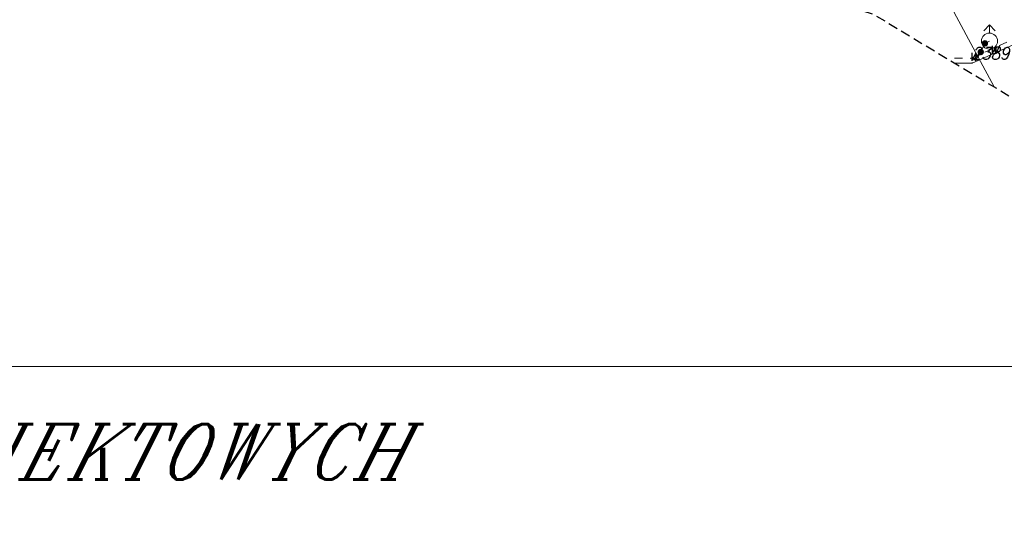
# Model space of a CAD drawing. Header units: metres. Extents: x 7435600 to 7436400, y 5537603 to 5538250.
# Tile 4 of 43: x 7435786 to 7435847, y 5537908 to 5537941. Entities that reach past the tile are written whole.
import ezdxf
from ezdxf.enums import TextEntityAlignment as Align

# ---------------------------------------------------------------- set-up
doc = ezdxf.new("R2010")
doc.units = ezdxf.units.M
doc.header["$MEASUREMENT"] = 0
for name, pattern in [('0.5_0.5', [1, 0.5, -0.5]), ('2', [0.9, 0.6, -0.3]), ('219-500', [0])]:
    doc.linetypes.add(name, pattern=pattern)
doc.layers.get('0').update_dxf_attribs({"color": 2, "linetype": 'CONTINUOUS', "lineweight": 5})
doc.layers.add('!ramka', color=2, linetype='CONTINUOUS', lineweight=0)
for name, color, linetype in [('203-Punkt załamania granicy działki nie stabilizowany', 7, 'CONTINUOUS'), ('203-Punkt załamania granicy działki nie stabilizowany-Atr104', 7, 'CONTINUOUS'), ('218-Granica użytku po granicy działki', 7, 'CONTINUOUS'), ('219-Linia granicy', 7, 'CONTINUOUS'), ('996-Tekst dodatkowy mały', 7, 'CONTINUOUS'), ('hydrant (punkt)', 7, 'CONTINUOUS'), ('ogrodzenie trwałe (linia)', 7, 'CONTINUOUS'), ('przewód wodociągowy (linia)', 7, 'CONTINUOUS'), ('Zakres', 7, 'CONTINUOUS'), ('zasuwa - siec wodociągowa (punkt)', 7, 'CONTINUOUS'), ('zasuwa - siec wodociągowa (punkt)-Atr17', 7, 'CONTINUOUS')]:
    doc.layers.add(name, color=color, linetype=linetype)
doc.styles.get("Standard").update_dxf_attribs({"font": 'italic_1250.shx', "width": 0.75})
doc.linetypes.add('902-500', pattern='A,3.75,0,[1,ksztalty.shx,S=0.5,R=0,X=0,Y=0],3.75', length=7.5)

# ---------------------------------------------------------------- blocks, each defined once
blk = doc.blocks.new('203')
at = {"linetype": 'Continuous', "lineweight": 0}
h = blk.add_hatch(color=0, dxfattribs=at)
edge = h.paths.add_edge_path()
edge.add_arc((0, 0), 0.045, 0, 360)
blk = doc.blocks.new('US25')
at = {"linetype": 'Continuous', "lineweight": 0}
h = blk.add_hatch(color=0, dxfattribs=at)
edge = h.paths.add_edge_path()
edge.add_arc((0, 0), 0.2, 0, 360)
blk = doc.blocks.new('US02')
at = {"color": 0, "linetype": 'Continuous', "lineweight": 13}
for p, q in [((0, 1), (-0.353, 0.647)), ((0, 0.5), (0, 1)), ((0, 1), (0.354, 0.647))]:
    blk.add_line(p, q, dxfattribs=at)
blk.add_circle((0, 0), 0.5, dxfattribs=at)

msp = doc.modelspace()

# ---------------------------------------------------------------- linework, layer by layer
at = {"layer": '!ramka', "color": 251, "linetype": 'Continuous', "lineweight": 13}
msp.add_3dface([(7435692.445, 5538052.761), (7436192.445, 5538052.761), (7436192.445, 5537747.761), (7435692.445, 5537747.761)], dxfattribs=at)
at = {"layer": '218-Granica użytku po granicy działki', "color": 3, "linetype": '0.5_0.5', "lineweight": 13}
for p, q in [((7435845.328, 5537938.164), (7435856.258, 5537943.054)), ((7435844.362, 5537938.19), (7435844.362, 5537938.19)), ((7435844.362, 5537938.19), (7435844.362, 5537938.19)), ((7435844.362, 5537938.19), (7435845.45, 5537938.19)), ((7435845.328, 5537938.164), (7435845.328, 5537938.164)), ((7435845.328, 5537938.164), (7435845.328, 5537938.164)), ((7435845.45, 5537938.19), (7435845.45, 5537938.19)), ((7435845.45, 5537938.19), (7435845.45, 5537938.19))]:
    msp.add_line(p, q, dxfattribs=at)
at = {"layer": '219-Linia granicy', "color": 3, "linetype": '219-500', "lineweight": 13, "flags": 128}
for points in [[(7435845.45, 5537937.89), (7435856.38, 5537942.78)], [(7435844.362, 5537937.89), (7435845.45, 5537937.89)]]:
    msp.add_lwpolyline(points, dxfattribs=at)
at = {"layer": '996-Tekst dodatkowy mały', "color": 251, "linetype": 'Continuous', "lineweight": 13, "flags": 128}
msp.add_lwpolyline([(7435877.846, 5537919.054), (7435733.753, 5537919.054)], dxfattribs=at)
at = {"layer": 'ogrodzenie trwałe (linia)', "color": 251, "linetype": '902-500', "lineweight": 13, "flags": 128}
msp.add_lwpolyline([(7435865.49, 5537968.97), (7435868.35, 5537968.32), (7435869.32, 5537968.16), (7435871.18, 5537967.91), (7435876.23, 5537966.98), (7435884.18, 5537964.74), (7435880.34, 5537958.56), (7435874.8, 5537953.09), (7435869.48, 5537949.45), (7435856.38, 5537942.78), (7435845.45, 5537937.89), (7435844.362, 5537937.89)], dxfattribs=at)
at = {"layer": 'przewód wodociągowy (linia)', "color": 5, "linetype": 'Continuous', "lineweight": 13, "flags": 128}
for points in [[(7435846.828, 5537936.404), (7435845.84, 5537938.25), (7435840.86, 5537947.53), (7435840.31, 5537948.55), (7435832.09, 5537972.37), (7435817, 5537977.17), (7435789.39, 5537985.64), (7435787.93, 5537986.199)], [(7435845.84, 5537938.25), (7435846.25, 5537939.11), (7435846.53, 5537939.25)]]:
    msp.add_lwpolyline(points, dxfattribs=at)
at = {"layer": 'Zakres', "color": 5, "linetype": '2', "lineweight": 30, "flags": 128}
msp.add_lwpolyline([(7435791.95, 5538004.83), (7435788.55, 5537993.08), (7435787.96, 5537986.53), (7435787.35, 5537979.77), (7435791.23, 5537966.98), (7435799.62, 5537956.58), (7435811.29, 5537950.08), (7435839.35, 5537940.91), (7435847.93, 5537935.74), (7435857.59, 5537931.73), (7435868.01, 5537930.77), (7435873.84, 5537931.1), (7435927.63, 5537913.78), (7435934.32, 5537910.49), (7435948.84, 5537901.62), (7435957.74, 5537897.76), (7436015.82, 5537881.67), (7436056.09, 5537869.29), (7436058.12, 5537868.73), (7436082.82, 5537862.73), (7436097.96, 5537862.42), (7436111.81, 5537868.54), (7436121.78, 5537879.94), (7436129.89, 5537894.76), (7436134.11, 5537909.18), (7436131.89, 5537924.04), (7436123.64, 5537936.6), (7436110.88, 5537944.55), (7436055.14, 5537964.31), (7436052.48, 5537965.13), (7436027.84, 5537971.72), (7435999.56, 5537979.44), (7435995.34, 5537981.24), (7435974.61, 5537991.35), (7435974.21, 5537991.54), (7435952.34, 5538001.86), (7435940.13, 5538005.1), (7435927.06, 5538006.13), (7435886.07, 5538018.53), (7435885.05, 5538018.82), (7435855.64, 5538026.76), (7435837.67, 5538033.11), (7435824.44, 5538035.07), (7435811.44, 5538031.93), (7435800.57, 5538024.15), (7435795.41, 5538016.01), (7435793.41, 5538012.85)], close=True, dxfattribs=at)

# ---------------------------------------------------------------- block references
at = {"layer": '203-Punkt załamania granicy działki nie stabilizowany', "color": 3, "linetype": 'Continuous', "lineweight": 13}
msp.add_blockref('203', (7435845.45, 5537937.89), dxfattribs=at)
at = {"layer": 'hydrant (punkt)', "color": 251, "linetype": 'Continuous', "lineweight": 13}
msp.add_blockref('US02', (7435846.53, 5537939.25), dxfattribs=at)
at = {"layer": 'zasuwa - siec wodociągowa (punkt)', "color": 251, "linetype": 'Continuous', "lineweight": 13}
for p in [(7435846.25, 5537939.11), (7435845.99, 5537938.57)]:
    msp.add_blockref('US25', p, dxfattribs=at)

# ---------------------------------------------------------------- texts
at = {"layer": '203-Punkt załamania granicy działki nie stabilizowany-Atr104', "color": 251, "lineweight": 13, "width": 0.9}
msp.add_text('2389', height=0.75, dxfattribs=at).set_placement((7435845.45, 5537937.89), align=Align.BOTTOM_LEFT)
at = {"layer": '996-Tekst dodatkowy mały', "color": 251, "linetype": 'Continuous', "lineweight": 13, "oblique": 15, "width": 0.9}
msp.add_text('MAPA DO CELÓW PROJEKTOWYCH', height=3.43, dxfattribs=at).set_placement((7435735.75, 5537912.037))
at = {"layer": 'zasuwa - siec wodociągowa (punkt)-Atr17', "color": 251, "lineweight": 13, "width": 0.9}
for p in [(7435845.24, 5537938.03), (7435846.49, 5537938.45)]:
    msp.add_text('w', height=0.75, dxfattribs=at).set_placement(p)

doc.saveas('drawing.dxf')
